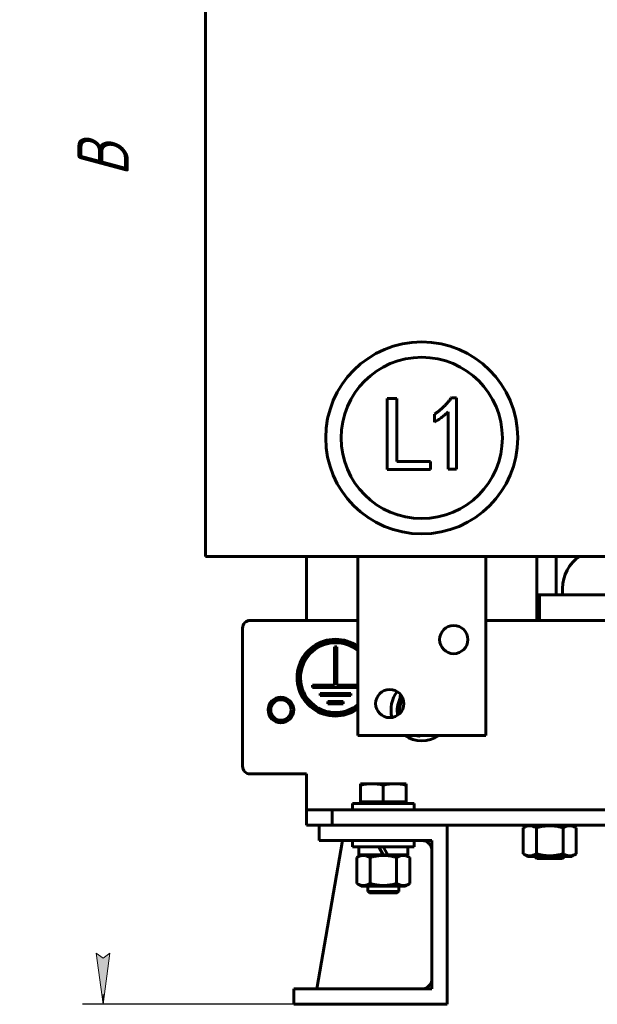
# Model space of a CAD drawing. Header units: millimetres. Extents: x 0 to 420, y 0 to 594.
# Tile 2 of 15: x 155 to 212, y 159 to 255. Entities that reach past the tile are written whole.
import ezdxf

# ---------------------------------------------------------------- set-up
doc = ezdxf.new("R2010")
doc.units = ezdxf.units.MM
doc.linetypes.add('K5LT_BASIC', pattern=[0])
doc.linetypes.add('K5LT_THIN', pattern=[0])
doc.layers.add('Системный слой', color=7, linetype='Continuous')
doc.styles.add('KDIMTEXTSTYLE', font='GOST_AU.SHX', dxfattribs={"width": 0.96, "oblique": 15, "height": 5})
doc.dimstyles.new('KDIMSTYLE (0.25)', dxfattribs={"dimtxt": 5, "dimasz": 1, "dimexe": 2, "dimexo": 0, "dimgap": 1, "dimtad": 1, "dimlfac": 4, "dimtxsty": 'KDIMTEXTSTYLE', "dimsah": 1, "dimcen": 0, "dimdle": 1, "dimadec": 0, "dimazin": 0, "dimtfac": 0.667, "dimtmove": 0, "dimatfit": 3, "dimfxl": 1, "dimtvp": 1, "dimtolj": 1, "dimtzin": 0, "dimarcsym": 0})

# ---------------------------------------------------------------- blocks, each defined once
blk = doc.blocks.new('U6')
at = {"layer": 'Системный слой', "color": 150, "linetype": 'K5LT_BASIC', "lineweight": 60, "true_color": 0x0080ff}
for p, q in [((183.492, 286.399), (183.492, 280.149)), ((183.492, 202.649), (183.492, 196.399))]:
    blk.add_line(p, q, dxfattribs=at)
blk = doc.blocks.new('U7')
at = {"layer": 'Системный слой', "color": 150, "linetype": 'K5LT_BASIC', "lineweight": 60, "true_color": 0x0080ff}
for p, q in [((205.992, 286.111), (205.992, 286.399)), ((205.992, 280.149), (205.992, 283.937)), ((205.992, 196.399), (205.992, 202.649))]:
    blk.add_line(p, q, dxfattribs=at)
blk = doc.blocks.new('U40')
at = {"layer": 'Системный слой', "color": 150, "linetype": 'K5LT_BASIC', "lineweight": 60, "true_color": 0x0080ff}
for p, q in [((205.992, 198.899), (206.242, 198.899)), ((233.242, 198.899), (233.492, 198.899))]:
    blk.add_line(p, q, dxfattribs=at)
blk = doc.blocks.new('U49')
at = {"layer": 'Системный слой', "color": 150, "linetype": 'K5LT_BASIC', "lineweight": 60, "true_color": 0x0080ff}
for p, q in [((218.242, 198.899), (206.242, 198.899)), ((233.242, 198.899), (221.242, 198.899))]:
    blk.add_line(p, q, dxfattribs=at)
blk = doc.blocks.new('U61')
at = {"layer": 'Системный слой', "color": 150, "linetype": 'K5LT_BASIC', "lineweight": 60, "true_color": 0x0080ff}
for start, end in [(123.55731, 180), (0, 56.44269)]:
    blk.add_arc((212.242, 199.524), 3.75, start, end, dxfattribs=at)
blk = doc.blocks.new('U72')
at = {"layer": 'Системный слой', "color": 150, "linetype": 'K5LT_BASIC', "lineweight": 60, "true_color": 0x0080ff}
for start, end in [(90, 307.39837), (52.60163, 90)]:
    blk.add_arc((186.328, 190.81), 3.562, start, end, dxfattribs=at)
blk = doc.blocks.new('U73')
at = {"layer": 'Системный слой', "color": 150, "linetype": 'K5LT_BASIC', "lineweight": 60, "true_color": 0x0080ff}
for start, end in [(90, 309.34957), (50.65043, 90)]:
    blk.add_arc((186.328, 190.81), 3.413, start, end, dxfattribs=at)
blk = doc.blocks.new('U74')
at = {"layer": 'Системный слой', "color": 150, "linetype": 'K5LT_BASIC', "lineweight": 60, "true_color": 0x0080ff}
for start, end in [(90, 305.2388), (54.7612, 90)]:
    blk.add_arc((186.328, 190.81), 3.75, start, end, dxfattribs=at)
blk = doc.blocks.new('U80')
at = {"layer": 'Системный слой', "color": 150, "linetype": 'K5LT_BASIC', "lineweight": 60, "true_color": 0x0080ff}
for p, q in [((177.992, 196.399), (188.492, 196.399)), ((200.992, 196.399), (218.242, 196.399)), ((221.242, 196.399), (238.492, 196.399)), ((250.992, 196.399), (268.242, 196.399)), ((271.242, 196.399), (288.492, 196.399)), ((300.992, 196.399), (311.492, 196.399))]:
    blk.add_line(p, q, dxfattribs=at)
blk = doc.blocks.new('U82')
at = {"layer": 'Системный слой', "color": 150, "linetype": 'K5LT_BASIC', "lineweight": 60, "true_color": 0x0080ff}
for start, end in [(143.23883, 194.1413), (236.44269, 303.55731)]:
    blk.add_arc((194.742, 187.649), 3, start, end, dxfattribs=at)
blk = doc.blocks.new('U87')
at = {"layer": 'Системный слой', "color": 150, "linetype": 'K5LT_BASIC', "lineweight": 60, "true_color": 0x0080ff}
for p, q in [((190.992, 173.499), (188.604, 173.499)), ((193.379, 173.499), (191.439, 173.499))]:
    blk.add_line(p, q, dxfattribs=at)
blk = doc.blocks.new('KDIMARROW_01')
at = {"layer": 'Системный слой'}
blk.add_hatch(color=0, dxfattribs=at).paths.add_polyline_path([(-5, -0.658), (0, 0), (-5, 0.658), (-4.5, 0)])
at = {"layer": 'Системный слой', "color": 0, "linetype": 'K5LT_THIN', "lineweight": 18}
for p, q in [((-4.5, 0), (-5, 0.658)), ((-5, 0.658), (0, 0)), ((0, 0), (-5, -0.658)), ((-5, -0.658), (-4.5, 0)), ((0, 0), (-1, 0))]:
    blk.add_line(p, q, dxfattribs=at)

msp = doc.modelspace()

# ---------------------------------------------------------------- linework, layer by layer
at = {"layer": 'Системный слой', "color": 150, "linetype": 'K5LT_BASIC', "lineweight": 60, "true_color": 0x0080ff}
for p, q in [((173.6167, 202.6489), (173.6167, 280.1489)), ((191.3797, 211.1374), (191.3797, 218.0719)), ((191.3797, 218.0719), (192.3124, 218.0719)), ((192.3124, 218.0719), (192.3124, 211.9079)), ((197.641, 218.153), (198.1276, 218.153)), ((198.1276, 218.153), (198.1276, 211.178)), ((195.9783, 215.7604), (195.9783, 216.5309)), ((197.3166, 211.178), (197.3166, 216.7742)), ((192.3124, 211.9079), (195.5971, 211.9079)), ((195.5971, 211.9079), (195.5971, 211.1374)), ((195.5971, 211.1374), (191.3797, 211.1374)), ((198.1276, 211.178), (197.3166, 211.178)), ((181.6167, 202.6489), (173.6167, 202.6489)), ((181.6167, 202.6489), (207.8667, 202.6489)), ((200.9917, 202.6489), (188.4917, 202.6489)), ((188.4917, 202.6489), (188.4917, 185.1489)), ((200.9917, 185.1489), (200.9917, 202.6489)), ((207.8667, 202.6489), (207.8667, 198.8989)), ((215.8667, 202.6489), (207.8667, 202.6489)), ((208.4917, 198.8989), (208.4917, 199.5239)), ((206.2417, 198.8989), (206.2417, 196.3989)), ((177.2417, 182.1489), (177.2417, 195.6489)), ((186.4405, 193.8102), (186.2155, 193.8102)), ((186.2155, 193.8102), (186.2155, 190.0602)), ((186.4405, 190.0602), (186.4405, 193.8102)), ((186.2155, 190.0602), (184.078, 190.0602)), ((184.078, 190.0602), (184.078, 189.8352)), ((184.078, 189.8352), (188.4917, 189.8352)), ((188.4917, 190.0602), (186.4405, 190.0602)), ((187.8281, 189.2727), (184.828, 189.2727)), ((184.828, 189.2727), (184.828, 189.0477)), ((184.828, 189.0477), (187.8281, 189.0477)), ((187.8281, 189.0477), (187.8281, 189.2727)), ((192.6704, 189.1573), (192.4068, 187.1485)), ((187.0781, 188.4852), (185.578, 188.4852)), ((185.578, 188.4852), (185.578, 188.2602)), ((185.578, 188.2602), (187.0781, 188.2602)), ((187.0781, 188.2602), (187.0781, 188.4852)), ((188.4917, 185.1489), (200.9917, 185.1489)), ((194.3045, 185.1489), (194.4036, 185.0729)), ((194.4036, 185.0729), (194.5869, 185.1489)), ((177.9917, 181.3989), (183.4917, 181.3989)), ((183.4917, 178.1489), (183.4917, 181.3989)), ((188.7755, 180.4439), (188.7755, 180.3191)), ((189.8836, 180.4439), (188.7755, 180.4439)), ((188.7755, 178.6739), (188.7755, 180.3191)), ((192.0999, 180.4439), (189.8836, 180.4439)), ((190.9917, 178.6739), (190.9917, 180.3191)), ((193.208, 180.4439), (192.0999, 180.4439)), ((193.208, 180.3191), (193.208, 180.4439)), ((193.208, 178.6739), (193.208, 180.3191)), ((183.4917, 177.8989), (183.4917, 178.1489)), ((187.9917, 177.8989), (187.9917, 178.5239)), ((187.9917, 178.5239), (193.9917, 178.5239)), ((188.7755, 178.6739), (188.7755, 178.6614)), ((189.6795, 178.6739), (188.7755, 178.6739)), ((188.913, 178.5239), (188.7755, 178.6614)), ((190.9917, 178.6739), (190.0878, 178.6739)), ((191.8957, 178.6739), (190.9917, 178.6739)), ((193.208, 178.6739), (192.304, 178.6739)), ((193.0705, 178.5239), (193.208, 178.6614)), ((193.208, 178.6614), (193.208, 178.6739)), ((193.9917, 177.8989), (193.9917, 178.5239)), ((183.4917, 177.8989), (185.9917, 177.8989)), ((183.4917, 176.3989), (183.4917, 177.8989)), ((185.9917, 177.8989), (185.9917, 176.3989)), ((185.9917, 177.8989), (303.4917, 177.8989)), ((184.7417, 176.3989), (183.4917, 176.3989)), ((184.7417, 176.3989), (197.2417, 176.3989)), ((184.7417, 174.8989), (184.7417, 176.3989)), ((197.2417, 158.8989), (197.2417, 176.3989)), ((197.2417, 176.3989), (292.2417, 176.3989)), ((205.0855, 176.3989), (204.6437, 176.1438)), ((204.6437, 173.604), (204.6437, 176.1438)), ((205.9427, 173.604), (205.9427, 176.1438)), ((208.5408, 173.604), (208.5408, 176.1438)), ((209.398, 176.3989), (209.8398, 176.1438)), ((209.8398, 173.604), (209.8398, 176.1438)), ((184.4917, 160.3989), (186.9917, 174.8989)), ((195.7417, 174.8989), (184.7417, 174.8989)), ((187.9917, 174.8989), (187.9917, 174.2739)), ((193.9917, 174.2739), (187.9917, 174.2739)), ((188.6042, 174.2739), (188.6042, 173.4989)), ((190.9917, 173.4989), (190.5443, 174.2739)), ((190.9917, 174.2739), (191.4392, 173.4989)), ((193.3792, 174.2739), (193.3792, 173.4989)), ((193.9917, 174.8989), (193.9917, 174.2739)), ((195.7417, 160.3989), (195.7417, 174.8989)), ((188.8355, 173.4989), (188.3937, 173.2438)), ((188.3937, 170.704), (188.3937, 173.2438)), ((189.6927, 170.704), (189.6927, 173.2438)), ((191.4392, 173.4989), (190.9917, 173.4989)), ((192.2908, 170.704), (192.2908, 173.2438)), ((193.148, 173.4989), (193.5898, 173.2438)), ((193.5898, 170.704), (193.5898, 173.2438)), ((205.0855, 173.3489), (204.6437, 173.604)), ((209.398, 173.3489), (205.0855, 173.3489)), ((205.9917, 173.1489), (205.7917, 173.3489)), ((208.4917, 173.1489), (205.9917, 173.1489)), ((208.4917, 173.1489), (208.6917, 173.3489)), ((209.398, 173.3489), (209.8398, 173.604)), ((188.8355, 170.4489), (188.3937, 170.704)), ((193.148, 170.4489), (188.8355, 170.4489)), ((189.4917, 169.9239), (189.4917, 170.4489)), ((192.4917, 169.9239), (192.4917, 170.4489)), ((193.148, 170.4489), (193.5898, 170.704)), ((189.6417, 169.7739), (189.4917, 169.9239)), ((189.4917, 169.9239), (192.4917, 169.9239)), ((192.3417, 169.7739), (189.6417, 169.7739)), ((192.3417, 169.7739), (192.4917, 169.9239)), ((182.2417, 160.3989), (195.7417, 160.3989)), ((182.2417, 158.8989), (182.2417, 160.3989)), ((197.2417, 158.8989), (182.2417, 158.8989))]:
    msp.add_line(p, q, dxfattribs=at)
for centre, radius in [((194.74, 214.224), 9.375), ((194.74, 214.224), 7.875), ((197.8667, 194.5239), 1.375), ((191.6167, 188.2739), 1.375), ((180.9917, 187.6489), 1.25)]:
    msp.add_circle(centre, radius, dxfattribs=at)
for centre, radius, start, end in [((177.9917, 195.6489), 0.75, 90, 180), ((180.9917, 187.6489), 1, 90, 0), ((180.9917, 187.6489), 1, 0, 90), ((194.7417, 187.6489), 2.3875, 152.9827, 192.062647), ((194.7417, 187.6489), 2.1562, 148.695182, 188.684953), ((177.9917, 182.1489), 0.75, 180, 270), ((194.7417, 173.8989), 1, 0, 90), ((194.7417, 161.3989), 1, 270, 0)]:
    msp.add_arc(centre, radius, start, end, dxfattribs=at)
for points, knots in [([(195.9783, 216.5309), (196.0616, 216.5886), (196.227, 216.7032), (196.4616, 216.8895), (196.6885, 217.0792), (196.9007, 217.2801), (197.1051, 217.4852), (197.2947, 217.7005), (197.4753, 217.9216), (197.5857, 218.0758), (197.641, 218.153)], [0, 0, 0, 0, 0.1300658, 0.2583133, 0.3846949, 0.5098007, 0.6334788, 0.7564596, 0.8780744, 1, 1, 1, 1]), ([(197.3166, 216.7742), (197.2242, 216.6856), (197.034, 216.5031), (196.714, 216.2495), (196.3612, 215.9979), (196.1084, 215.8411), (195.9783, 215.7604)], [0, 0, 0, 0, 0.2279817, 0.4698264, 0.7271404, 1, 1, 1, 1]), ([(188.7755, 180.3191), (188.9602, 180.3579), (189.1449, 180.3894), (189.5142, 180.4325), (189.6989, 180.4439), (189.8836, 180.4439)], [0.0000002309, 0.0000002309, 0.0000002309, 0.0000002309, 0.002559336, 0.002559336, 0.0051184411, 0.0051184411, 0.0051184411, 0.0051184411]), ([(189.8836, 180.4439), (190.0683, 180.4439), (190.253, 180.4325), (190.6224, 180.3894), (190.8071, 180.3579), (190.9917, 180.3191)], [0.0051184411, 0.0051184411, 0.0051184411, 0.0051184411, 0.0076775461, 0.0076775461, 0.0102366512, 0.0102366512, 0.0102366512, 0.0102366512]), ([(190.9917, 180.3191), (191.1764, 180.3579), (191.3611, 180.3894), (191.7305, 180.4325), (191.9152, 180.4439), (192.0999, 180.4439)], [0.0000002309, 0.0000002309, 0.0000002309, 0.0000002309, 0.002559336, 0.002559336, 0.0051184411, 0.0051184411, 0.0051184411, 0.0051184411]), ([(192.0999, 180.4439), (192.2846, 180.4439), (192.4692, 180.4325), (192.8386, 180.3894), (193.0233, 180.3579), (193.208, 180.3191)], [0.0051184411, 0.0051184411, 0.0051184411, 0.0051184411, 0.0076775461, 0.0076775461, 0.0102366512, 0.0102366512, 0.0102366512, 0.0102366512]), ([(204.6437, 176.1438), (204.7249, 176.1907), (204.8445, 176.2501), (204.992, 176.3005), (205.0845, 176.3237), (205.1675, 176.3379), (205.2385, 176.344), (205.3111, 176.3454), (205.3844, 176.3418), (205.4721, 176.3297), (205.5446, 176.3134), (205.6309, 176.2887), (205.76, 176.2415), (205.8729, 176.1841), (205.9427, 176.1438)], [0, 0, 0, 0, 2.8814613, 4.2007918, 5.12203, 6.0737295, 7.054851, 7.5526049, 8.5536622, 9.549854, 10.5399482, 11.0322282, 12.5081996, 15, 15, 15, 15]), ([(205.9427, 176.1438), (205.9629, 176.1496), (206.0035, 176.1611), (206.0856, 176.1836), (206.1884, 176.2099), (206.3125, 176.2388), (206.4687, 176.2713), (206.6569, 176.3035), (206.8224, 176.3233), (206.9329, 176.3327), (207.0071, 176.338), (207.1763, 176.3466), (207.4283, 176.3448), (207.7465, 176.3161), (207.9971, 176.2754), (208.1967, 176.2334), (208.3298, 176.2013), (208.4441, 176.1712), (208.5085, 176.1531), (208.5408, 176.1438)], [0.009237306, 0.009237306, 0.009237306, 0.009237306, 0.009490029, 0.009742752, 0.010248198, 0.010753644, 0.01125909, 0.012147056, 0.013035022, 0.013257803, 0.013480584, 0.013926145, 0.015290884, 0.016498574, 0.017706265, 0.018327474, 0.018948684, 0.01935084, 0.019752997, 0.019752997, 0.019752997, 0.019752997]), ([(208.5408, 176.1438), (208.622, 176.1907), (208.7416, 176.2501), (208.8891, 176.3005), (208.9816, 176.3237), (209.0646, 176.3379), (209.1356, 176.344), (209.2083, 176.3454), (209.2815, 176.3418), (209.3692, 176.3297), (209.4417, 176.3134), (209.528, 176.2887), (209.6571, 176.2415), (209.77, 176.1841), (209.8398, 176.1438)], [0, 0, 0, 0, 2.8814613, 4.2007918, 5.12203, 6.0737295, 7.054851, 7.5526049, 8.5536622, 9.549854, 10.5399482, 11.0322282, 12.5081996, 15, 15, 15, 15]), ([(188.3937, 173.2438), (188.4749, 173.2907), (188.5945, 173.3501), (188.742, 173.4005), (188.8345, 173.4237), (188.9175, 173.4379), (188.9885, 173.444), (189.0611, 173.4454), (189.1344, 173.4418), (189.2221, 173.4297), (189.2946, 173.4134), (189.3809, 173.3887), (189.51, 173.3415), (189.6229, 173.2841), (189.6927, 173.2438)], [0, 0, 0, 0, 2.8814613, 4.2007918, 5.12203, 6.0737295, 7.054851, 7.5526049, 8.5536622, 9.549854, 10.5399482, 11.0322282, 12.5081996, 15, 15, 15, 15]), ([(189.6927, 173.2438), (189.7129, 173.2496), (189.7535, 173.2611), (189.8356, 173.2836), (189.9384, 173.3099), (190.0625, 173.3388), (190.2187, 173.3713), (190.4069, 173.4035), (190.5724, 173.4233), (190.6829, 173.4327), (190.7571, 173.438), (190.9263, 173.4466), (191.1783, 173.4448), (191.4965, 173.4161), (191.7471, 173.3754), (191.9467, 173.3334), (192.0798, 173.3013), (192.1941, 173.2712), (192.2585, 173.2531), (192.2908, 173.2438)], [0.009237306, 0.009237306, 0.009237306, 0.009237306, 0.009490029, 0.009742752, 0.010248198, 0.010753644, 0.01125909, 0.012147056, 0.013035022, 0.013257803, 0.013480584, 0.013926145, 0.015290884, 0.016498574, 0.017706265, 0.018327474, 0.018948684, 0.01935084, 0.019752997, 0.019752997, 0.019752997, 0.019752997]), ([(192.2908, 173.2438), (192.372, 173.2907), (192.4916, 173.3501), (192.6391, 173.4005), (192.7316, 173.4237), (192.8146, 173.4379), (192.8856, 173.444), (192.9583, 173.4454), (193.0315, 173.4418), (193.1192, 173.4297), (193.1917, 173.4134), (193.278, 173.3887), (193.4071, 173.3415), (193.52, 173.2841), (193.5898, 173.2438)], [0, 0, 0, 0, 2.8814613, 4.2007918, 5.12203, 6.0737295, 7.054851, 7.5526049, 8.5536622, 9.549854, 10.5399482, 11.0322282, 12.5081996, 15, 15, 15, 15]), ([(205.9427, 173.604), (205.8615, 173.5571), (205.7419, 173.4976), (205.5944, 173.4473), (205.5019, 173.4241), (205.4189, 173.4099), (205.3479, 173.4038), (205.2752, 173.4024), (205.202, 173.4059), (205.1143, 173.4181), (205.0417, 173.4344), (204.9555, 173.459), (204.8263, 173.5062), (204.7135, 173.5637), (204.6437, 173.604)], [0, 0, 0, 0, 2.8814613, 4.2007918, 5.12203, 6.0737295, 7.054851, 7.5526049, 8.5536622, 9.549854, 10.5399482, 11.0322282, 12.5081996, 15, 15, 15, 15]), ([(208.5408, 173.604), (208.5207, 173.5982), (208.4801, 173.5866), (208.4186, 173.5699), (208.3572, 173.5538), (208.2342, 173.5229), (208.0946, 173.492), (207.9563, 173.4667), (207.8827, 173.4546), (207.8274, 173.4462), (207.7719, 173.4384), (207.716, 173.4314), (207.66, 173.4251), (207.6042, 173.4196), (207.5484, 173.4149), (207.4924, 173.4109), (207.4364, 173.4077), (207.3708, 173.4049), (207.2959, 173.4031), (207.2111, 173.4028), (207.1264, 173.4044), (207.0451, 173.4077), (206.9672, 173.4124), (206.8922, 173.4183), (206.8173, 173.4257), (206.7427, 173.4343), (206.6682, 173.4443), (206.5687, 173.4594), (206.4692, 173.477), (206.3693, 173.497), (206.294, 173.5133), (206.2189, 173.5308), (206.152, 173.5472), (206.0935, 173.5623), (206.0432, 173.5757), (205.9929, 173.5896), (205.9595, 173.5991), (205.9427, 173.604)], [0.003844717, 0.003844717, 0.003844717, 0.003844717, 0.004098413, 0.004352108, 0.004605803, 0.004859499, 0.00587428, 0.006318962, 0.006541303, 0.006763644, 0.006985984, 0.007208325, 0.007430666, 0.007653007, 0.007874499, 0.008095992, 0.008317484, 0.008538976, 0.0088761, 0.009213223, 0.009550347, 0.009887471, 0.010187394, 0.010487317, 0.01078724, 0.011087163, 0.011387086, 0.011687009, 0.012286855, 0.012591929, 0.012897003, 0.013202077, 0.01350715, 0.013713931, 0.013920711, 0.014127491, 0.014334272, 0.014334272, 0.014334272, 0.014334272]), ([(209.8398, 173.604), (209.7586, 173.5571), (209.639, 173.4976), (209.4915, 173.4473), (209.399, 173.4241), (209.316, 173.4099), (209.245, 173.4038), (209.1724, 173.4024), (209.0991, 173.4059), (209.0114, 173.4181), (208.9389, 173.4344), (208.8526, 173.459), (208.7235, 173.5062), (208.6106, 173.5637), (208.5408, 173.604)], [0, 0, 0, 0, 2.8814613, 4.2007918, 5.12203, 6.0737295, 7.054851, 7.5526049, 8.5536622, 9.549854, 10.5399482, 11.0322282, 12.5081996, 15, 15, 15, 15]), ([(189.6927, 170.704), (189.6115, 170.6571), (189.4919, 170.5976), (189.3444, 170.5473), (189.2519, 170.5241), (189.1689, 170.5099), (189.0979, 170.5038), (189.0252, 170.5024), (188.952, 170.5059), (188.8643, 170.5181), (188.7917, 170.5344), (188.7055, 170.559), (188.5763, 170.6062), (188.4635, 170.6637), (188.3937, 170.704)], [0, 0, 0, 0, 2.8814613, 4.2007918, 5.12203, 6.0737295, 7.054851, 7.5526049, 8.5536622, 9.549854, 10.5399482, 11.0322282, 12.5081996, 15, 15, 15, 15]), ([(192.2908, 170.704), (192.2707, 170.6982), (192.2301, 170.6866), (192.1686, 170.6699), (192.1072, 170.6538), (191.9842, 170.6229), (191.8446, 170.592), (191.7063, 170.5667), (191.6327, 170.5546), (191.5774, 170.5462), (191.5219, 170.5384), (191.466, 170.5314), (191.41, 170.5251), (191.3542, 170.5196), (191.2984, 170.5149), (191.2424, 170.5109), (191.1864, 170.5077), (191.1208, 170.5049), (191.0459, 170.5031), (190.9611, 170.5028), (190.8764, 170.5044), (190.7951, 170.5077), (190.7172, 170.5124), (190.6422, 170.5183), (190.5673, 170.5257), (190.4927, 170.5343), (190.4182, 170.5443), (190.3187, 170.5594), (190.2192, 170.577), (190.1193, 170.597), (190.044, 170.6133), (189.9689, 170.6308), (189.902, 170.6472), (189.8435, 170.6623), (189.7932, 170.6757), (189.7429, 170.6896), (189.7095, 170.6991), (189.6927, 170.704)], [0.003844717, 0.003844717, 0.003844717, 0.003844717, 0.004098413, 0.004352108, 0.004605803, 0.004859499, 0.00587428, 0.006318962, 0.006541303, 0.006763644, 0.006985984, 0.007208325, 0.007430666, 0.007653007, 0.007874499, 0.008095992, 0.008317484, 0.008538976, 0.0088761, 0.009213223, 0.009550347, 0.009887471, 0.010187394, 0.010487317, 0.01078724, 0.011087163, 0.011387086, 0.011687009, 0.012286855, 0.012591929, 0.012897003, 0.013202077, 0.01350715, 0.013713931, 0.013920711, 0.014127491, 0.014334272, 0.014334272, 0.014334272, 0.014334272]), ([(193.5898, 170.704), (193.5086, 170.6571), (193.389, 170.5976), (193.2415, 170.5473), (193.149, 170.5241), (193.066, 170.5099), (192.995, 170.5038), (192.9224, 170.5024), (192.8491, 170.5059), (192.7614, 170.5181), (192.6889, 170.5344), (192.6026, 170.559), (192.4735, 170.6062), (192.3606, 170.6637), (192.2908, 170.704)], [0, 0, 0, 0, 2.8814613, 4.2007918, 5.12203, 6.0737295, 7.054851, 7.5526049, 8.5536622, 9.549854, 10.5399482, 11.0322282, 12.5081996, 15, 15, 15, 15])]:
    msp.add_open_spline(points, degree=3, knots=knots, dxfattribs=at)
for points in [[(190.0878, 178.6739), (190.0197, 178.6656), (189.8836, 178.6572), (189.7475, 178.6656), (189.6795, 178.6739)], [(192.304, 178.6739), (192.236, 178.6656), (192.0999, 178.6572), (191.9638, 178.6656), (191.8957, 178.6739)]]:
    msp.add_open_spline(points, degree=3, dxfattribs=at)

# ---------------------------------------------------------------- block references
at = {"layer": 'Системный слой'}
for name in ['U6', 'U7', 'U61', 'U40', 'U49', 'U80', 'U74', 'U72', 'U73', 'U82', 'U87']:
    msp.add_blockref(name, (0, 0), dxfattribs=at)

# ---------------------------------------------------------------- dimensions: what is measured, and where the dimension line sits
at = {"layer": 'Системный слой', "color": 7}
msp.add_linear_dim(base=(163.6167, 323.8989), p1=(182.2417, 158.8989), p2=(184.7417, 323.8989), angle=90, location=(163.6167, 241.3989), text='\\H5.0;\\W0.965;\\Q15;\\H5.0;\\W0.965;\\Q15;\\Q15;В', dimstyle='KDIMSTYLE (0.25)', override={"dimexo": 0, "dimblk1": 'KDIMARROW_01', "dimblk2": 'KDIMARROW_01', "dimse1": 0, "dimse2": 0, "dimclrt": 7, "dimtolj": 1}, dxfattribs=at).render()

doc.saveas('drawing.dxf')
